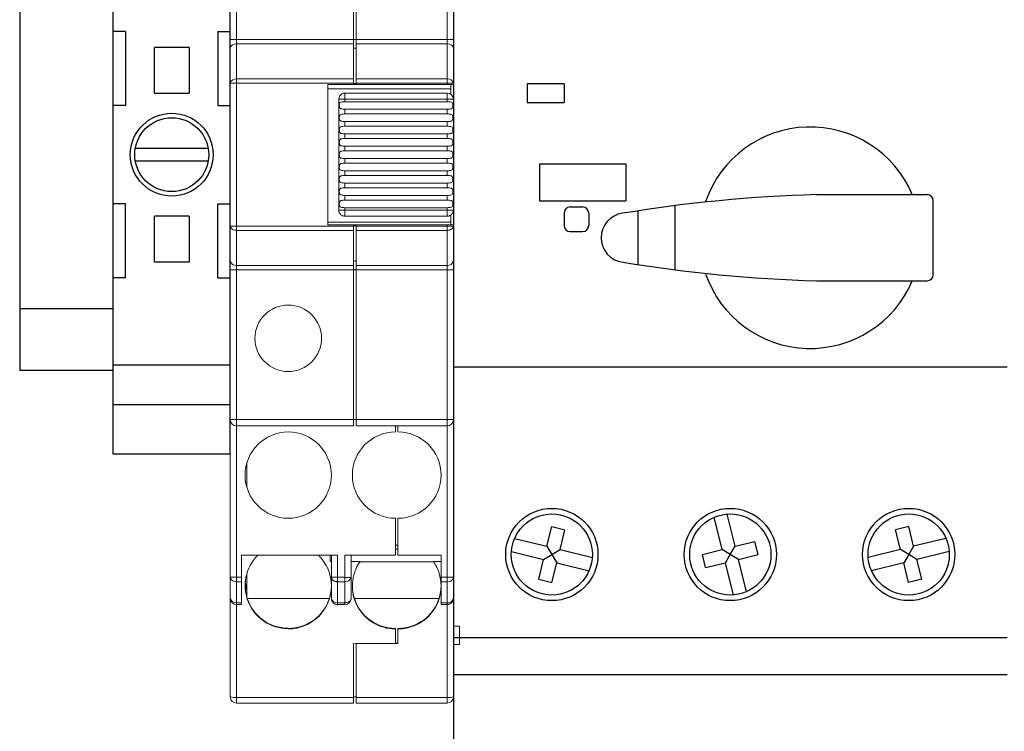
# Model space of a CAD drawing. Header units: inches. Extents: x 1390 to 5322, y 201 to 2979.
# Tile 35 of 85: x 1972 to 2052, y 2299 to 2357. Entities that reach past the tile are written whole.
import ezdxf

# ---------------------------------------------------------------- set-up
doc = ezdxf.new("R2010")
doc.units = ezdxf.units.IN
doc.header["$MEASUREMENT"] = 0
doc.layers.add('OIL PUMP', color=7, linetype='Continuous')

# ---------------------------------------------------------------- blocks, each defined once
blk = doc.blocks.new('A$C2F1831AF')
for p, q in [((12602.231, 8703.762), (12602.231, 8595.455)), ((12602.231, 8703.762), (12602.231, 8595.455)), ((12608.221, 8655.348), (12608.221, 8653.851)), ((12611.215, 8655.348), (12608.221, 8655.348)), ((12611.215, 8655.348), (12611.215, 8653.851)), ((12608.221, 8653.851), (12611.215, 8653.851)), ((12609.219, 8648.86), (12616.207, 8648.86)), ((12609.219, 8648.86), (12609.219, 8645.865)), ((12616.207, 8648.86), (12616.207, 8645.865)), ((12609.219, 8645.865), (12616.207, 8645.865)), ((12631.679, 8646.364), (12640.663, 8646.364)), ((12641.162, 8639.876), (12641.162, 8645.865)), ((12611.215, 8644.867), (12611.215, 8643.868)), ((12611.715, 8645.366), (12612.713, 8645.366)), ((12613.212, 8644.867), (12613.212, 8643.868)), ((12617.205, 8645.05), (12617.205, 8640.69)), ((12620.199, 8645.473), (12620.199, 8640.268)), ((12611.715, 8643.369), (12612.713, 8643.369)), ((12631.679, 8639.376), (12640.663, 8639.376)), ((12602.231, 8632.389), (12647.151, 8632.389)), ((12624.027, 8617.567), (12623.378, 8620.187)), ((12625.092, 8617.831), (12624.444, 8620.451)), ((12609.816, 8617.831), (12610.212, 8619.43)), ((12610.212, 8619.43), (12611.278, 8619.166)), ((12639.171, 8619.43), (12638.105, 8619.166)), ((12639.567, 8617.831), (12639.171, 8619.43)), ((12607.196, 8618.479), (12609.816, 8617.831)), ((12610.882, 8617.567), (12611.278, 8619.166)), ((12638.501, 8617.567), (12638.105, 8619.166)), ((12642.187, 8618.479), (12639.567, 8617.831)), ((12609.816, 8617.831), (12610.217, 8617.166)), ((12624.691, 8617.166), (12625.092, 8617.831)), ((12625.092, 8617.831), (12626.691, 8618.227)), ((12626.955, 8617.161), (12626.691, 8618.227)), ((12639.567, 8617.831), (12639.166, 8617.166)), ((12606.932, 8617.414), (12609.552, 8616.765)), ((12609.552, 8616.765), (12610.217, 8617.166)), ((12610.217, 8617.166), (12610.882, 8617.567)), ((12610.217, 8617.166), (12610.618, 8616.501)), ((12610.882, 8617.567), (12613.502, 8616.919)), ((12622.428, 8617.171), (12624.027, 8617.567)), ((12622.692, 8616.105), (12622.428, 8617.171)), ((12624.691, 8617.166), (12624.027, 8617.567)), ((12624.29, 8616.501), (12624.691, 8617.166)), ((12625.356, 8616.765), (12624.691, 8617.166)), ((12625.356, 8616.765), (12626.955, 8617.161)), ((12638.501, 8617.567), (12635.881, 8616.919)), ((12639.166, 8617.166), (12638.501, 8617.567)), ((12639.166, 8617.166), (12638.765, 8616.501)), ((12639.83, 8616.765), (12639.166, 8617.166)), ((12642.45, 8617.414), (12639.83, 8616.765)), ((12609.157, 8615.166), (12609.552, 8616.765)), ((12610.222, 8614.902), (12610.618, 8616.501)), ((12610.618, 8616.501), (12613.238, 8615.853)), ((12622.692, 8616.105), (12624.29, 8616.501)), ((12624.939, 8613.881), (12624.29, 8616.501)), ((12626.005, 8614.145), (12625.356, 8616.765)), ((12638.765, 8616.501), (12636.145, 8615.853)), ((12639.16, 8614.902), (12638.765, 8616.501)), ((12640.226, 8615.166), (12639.83, 8616.765)), ((12609.157, 8615.166), (12610.222, 8614.902)), ((12640.226, 8615.166), (12639.16, 8614.902)), ((12602.231, 8610.428), (12647.151, 8610.428)), ((12602.231, 8607.433), (12647.151, 8607.433))]:
    blk.add_line(p, q)
for centre, radius in [((12610.217, 8617.166), 3.743), ((12624.691, 8617.166), 3.743), ((12639.166, 8617.166), 3.743), ((12610.217, 8617.166), 3.294), ((12624.691, 8617.166), 3.294), ((12639.166, 8617.166), 3.294)]:
    blk.add_circle(centre, radius)
for centre, radius, start, end in [((12631.18, 8642.87), 8.984, 22.88538, 160.86018), ((12634.909, 8530.371), 116.038, 91.59507, 99.39781), ((12640.663, 8645.865), 0.499, 0, 90), ((12611.715, 8644.867), 0.499, 90, 180), ((12612.713, 8644.867), 0.499, 0, 90), ((12616.207, 8642.87), 1.996, 97.05708, 262.94292), ((12611.715, 8643.868), 0.499, 180, 270), ((12612.713, 8643.868), 0.499, 270, 0), ((12634.909, 8755.37), 116.038, 260.60219, 268.40493), ((12631.18, 8642.87), 8.984, 199.13982, 337.11462), ((12640.663, 8639.876), 0.499, 270, 0)]:
    blk.add_arc(centre, radius, start, end)

msp = doc.modelspace()

# ---------------------------------------------------------------- linework, layer by layer
at = {"layer": 'OIL PUMP', "color": 7}
for p, q in [((1979.276, 2321.527), (1979.276, 2370.127)), ((1988.776, 2321.527), (1988.776, 2370.127)), ((1980.276, 2355.827), (1979.276, 2355.827)), ((1980.276, 2355.827), (1980.276, 2349.827)), ((1987.776, 2355.827), (1987.776, 2349.827)), ((1987.776, 2355.827), (1988.776, 2355.827)), ((1982.625, 2354.358), (1982.621, 2354.362)), ((1982.621, 2354.362), (1982.626, 2354.362)), ((1982.625, 2350.997), (1982.625, 2354.358)), ((1985.426, 2354.528), (1982.626, 2354.528)), ((1982.626, 2354.362), (1982.626, 2354.528)), ((1985.426, 2354.528), (1985.426, 2354.362)), ((1985.426, 2354.362), (1985.431, 2354.362)), ((1985.431, 2354.362), (1985.427, 2354.358)), ((1985.427, 2354.358), (1985.427, 2350.997)), ((1982.625, 2350.997), (1982.626, 2350.997)), ((1982.626, 2350.827), (1982.626, 2350.997)), ((1982.626, 2350.827), (1985.426, 2350.827)), ((1985.426, 2350.997), (1985.426, 2350.827)), ((1985.426, 2350.997), (1985.427, 2350.997)), ((1980.276, 2349.827), (1979.276, 2349.827)), ((1987.776, 2349.827), (1988.776, 2349.827)), ((1986.984, 2346.327), (1981.068, 2346.327)), ((1981.068, 2345.327), (1986.984, 2345.327)), ((1980.276, 2341.827), (1979.276, 2341.827)), ((1980.276, 2335.827), (1980.276, 2341.827)), ((1987.776, 2335.827), (1987.776, 2341.827)), ((1987.776, 2341.827), (1988.776, 2341.827)), ((1982.626, 2340.658), (1982.625, 2340.658)), ((1982.625, 2337.297), (1982.625, 2340.658)), ((1982.626, 2340.658), (1982.626, 2340.828)), ((1985.426, 2340.828), (1982.626, 2340.828)), ((1985.426, 2340.828), (1985.426, 2340.658)), ((1985.426, 2340.658), (1985.426, 2340.658)), ((1985.426, 2340.658), (1985.426, 2337.297)), ((1982.621, 2337.293), (1982.625, 2337.297)), ((1982.626, 2337.293), (1982.621, 2337.293)), ((1982.626, 2337.127), (1982.626, 2337.293)), ((1985.426, 2337.297), (1985.431, 2337.293)), ((1985.431, 2337.293), (1985.426, 2337.293)), ((1985.426, 2337.293), (1985.426, 2337.127)), ((1982.626, 2337.127), (1985.426, 2337.127)), ((1980.276, 2335.827), (1979.276, 2335.827)), ((1987.776, 2335.827), (1988.776, 2335.827)), ((1979.276, 2328.763), (1988.776, 2328.763)), ((1979.276, 2325.569), (1988.776, 2325.569)), ((1988.776, 2321.527), (1979.276, 2321.527))]:
    msp.add_line(p, q, dxfattribs=at)
at = {"layer": 'OIL PUMP', "color": 7, "linetype": 'Continuous', "lineweight": 15}
for p, q in [((1988.776, 2367.327), (1988.776, 2355.166)), ((1989.276, 2367.327), (1989.276, 2355.166)), ((1998.776, 2367.327), (1998.776, 2355.166)), ((1998.976, 2367.327), (1998.976, 2355.166)), ((2006.376, 2355.166), (2006.376, 2367.327)), ((2006.876, 2355.166), (2006.876, 2367.327)), ((1989.276, 2355.166), (1988.776, 2355.166)), ((1989.276, 2355.166), (1989.276, 2354.813)), ((1989.276, 2355.166), (1998.776, 2355.166)), ((1989.276, 2354.813), (1989.276, 2351.967)), ((1998.776, 2354.813), (1989.276, 2354.813)), ((1998.776, 2354.813), (1998.776, 2355.166)), ((1998.976, 2355.166), (1998.776, 2355.166)), ((1998.776, 2354.813), (1998.776, 2351.967)), ((1998.976, 2355.166), (2006.376, 2355.166)), ((1998.976, 2354.813), (1998.976, 2355.166)), ((2006.376, 2354.813), (1998.976, 2354.813)), ((1998.976, 2354.813), (1998.976, 2351.967)), ((2006.376, 2354.813), (2006.376, 2355.166)), ((2006.876, 2355.166), (2006.376, 2355.166)), ((2006.376, 2351.967), (2006.376, 2354.813)), ((1988.776, 2354.459), (1988.776, 2351.614)), ((1998.976, 2354.459), (1998.776, 2354.459)), ((2006.876, 2351.614), (2006.876, 2354.459)), ((1988.779, 2351.654), (1988.776, 2351.614)), ((1988.778, 2351.615), (1988.776, 2351.614)), ((1988.776, 2351.614), (1988.776, 2340.041)), ((1988.783, 2351.654), (1988.778, 2351.613)), ((1989.276, 2351.63), (1989.276, 2351.967)), ((1989.276, 2351.967), (1998.776, 2351.967)), ((1989.276, 2340.025), (1989.276, 2351.63)), ((1989.276, 2351.63), (1998.776, 2351.63)), ((1998.776, 2351.527), (1996.676, 2351.527)), ((1996.676, 2351.527), (1996.676, 2340.127)), ((1998.776, 2351.967), (1998.776, 2351.63)), ((1998.776, 2351.63), (1998.776, 2351.527)), ((1998.976, 2351.614), (1998.776, 2351.614)), ((1998.976, 2351.527), (1998.776, 2351.527)), ((1998.976, 2351.967), (2006.376, 2351.967)), ((1998.976, 2351.63), (1998.976, 2351.967)), ((1998.976, 2351.527), (1998.976, 2351.63)), ((1998.976, 2351.63), (2006.376, 2351.63)), ((1998.976, 2351.527), (2006.376, 2351.527)), ((2006.376, 2351.967), (2006.376, 2351.63)), ((2006.376, 2351.63), (2006.376, 2351.527)), ((2006.676, 2351.161), (2006.676, 2351.527)), ((2006.876, 2351.614), (2006.864, 2351.616)), ((2006.874, 2351.58), (2006.868, 2351.677)), ((2006.876, 2351.527), (2006.876, 2351.614)), ((2006.876, 2350.327), (2006.876, 2351.527)), ((1996.676, 2351.161), (2006.676, 2351.161)), ((1998.076, 2350.327), (1998.076, 2350.827)), ((2006.376, 2350.827), (1998.076, 2350.827)), ((2006.676, 2350.727), (2006.676, 2351.161)), ((1997.576, 2350.327), (1998.076, 2350.327)), ((1997.576, 2341.327), (1997.576, 2350.327)), ((2006.376, 2350.327), (1998.076, 2350.327)), ((1998.076, 2350.327), (1998.076, 2350.127)), ((1998.076, 2350.127), (2006.376, 2350.127)), ((2006.376, 2350.327), (2006.876, 2350.327)), ((2006.376, 2350.127), (2006.376, 2350.327)), ((2006.876, 2350.327), (2006.876, 2341.327)), ((1998.076, 2349.527), (1998.076, 2349.127)), ((1998.076, 2349.527), (2006.376, 2349.527)), ((1998.076, 2349.127), (2006.376, 2349.127)), ((2006.376, 2349.127), (2006.376, 2349.527)), ((1998.076, 2348.527), (1998.076, 2348.127)), ((1998.076, 2348.527), (2006.376, 2348.527)), ((2006.376, 2348.127), (2006.376, 2348.527)), ((1998.076, 2348.127), (2006.376, 2348.127)), ((1998.076, 2347.527), (1998.076, 2347.127)), ((1998.076, 2347.527), (2006.376, 2347.527)), ((2006.376, 2347.127), (2006.376, 2347.527)), ((1998.076, 2347.127), (2006.376, 2347.127)), ((1998.076, 2346.527), (1998.076, 2346.127)), ((1998.076, 2346.527), (2006.376, 2346.527)), ((1998.076, 2346.127), (2006.376, 2346.127)), ((2006.376, 2346.127), (2006.376, 2346.527)), ((1998.076, 2345.527), (1998.076, 2345.127)), ((2006.376, 2345.527), (1998.076, 2345.527)), ((2006.376, 2345.127), (1998.076, 2345.127)), ((2006.376, 2345.127), (2006.376, 2345.527)), ((1998.076, 2344.527), (1998.076, 2344.127)), ((2006.376, 2344.527), (1998.076, 2344.527)), ((2006.376, 2344.127), (2006.376, 2344.527)), ((2006.376, 2344.127), (1998.076, 2344.127)), ((1998.076, 2343.527), (1998.076, 2343.127)), ((2006.376, 2343.527), (1998.076, 2343.527)), ((2006.376, 2343.127), (2006.376, 2343.527)), ((2006.376, 2343.127), (1998.076, 2343.127)), ((1998.076, 2342.527), (1998.076, 2342.127)), ((2006.376, 2342.527), (1998.076, 2342.527)), ((2006.376, 2342.127), (1998.076, 2342.127)), ((2006.376, 2342.127), (2006.376, 2342.527)), ((1998.076, 2341.327), (1997.576, 2341.327)), ((1998.076, 2341.527), (1998.076, 2341.327)), ((2006.376, 2341.527), (1998.076, 2341.527)), ((1998.076, 2340.827), (1998.076, 2341.327)), ((1998.076, 2341.327), (2006.376, 2341.327)), ((2006.376, 2341.327), (2006.376, 2341.527)), ((2006.376, 2341.327), (2006.376, 2340.827)), ((2006.876, 2341.327), (2006.376, 2341.327)), ((2006.876, 2340.127), (2006.876, 2341.327)), ((1996.676, 2340.345), (2006.676, 2340.345)), ((2006.376, 2340.827), (1998.076, 2340.827)), ((2006.676, 2340.345), (2006.676, 2340.927)), ((2006.676, 2340.127), (2006.676, 2340.345)), ((1988.776, 2340.041), (1988.789, 2340.039)), ((1988.776, 2340.041), (1988.776, 2337.196)), ((1988.778, 2340.041), (1988.784, 2339.978)), ((1998.776, 2340.025), (1989.276, 2340.025)), ((1989.276, 2339.688), (1989.276, 2340.025)), ((1998.776, 2339.688), (1989.276, 2339.688)), ((1989.276, 2339.688), (1989.276, 2336.842)), ((1996.676, 2340.127), (1998.776, 2340.127)), ((1998.776, 2340.127), (1998.776, 2340.025)), ((1998.976, 2340.127), (1998.776, 2340.127)), ((1998.976, 2340.041), (1998.776, 2340.041)), ((1998.776, 2340.025), (1998.776, 2339.688)), ((1998.776, 2336.842), (1998.776, 2339.688)), ((1998.976, 2340.025), (1998.976, 2340.127)), ((2006.376, 2340.127), (1998.976, 2340.127)), ((2006.376, 2340.025), (1998.976, 2340.025)), ((1998.976, 2339.688), (1998.976, 2340.025)), ((2006.376, 2339.688), (1998.976, 2339.688)), ((1998.976, 2339.688), (1998.976, 2336.842)), ((2006.376, 2340.127), (2006.376, 2340.025)), ((2006.376, 2340.025), (2006.376, 2339.688)), ((2006.376, 2336.842), (2006.376, 2339.688)), ((2006.858, 2339.979), (2006.876, 2340.041)), ((2006.864, 2340.039), (2006.876, 2340.041)), ((2006.871, 2340.022), (2006.874, 2340.074)), ((2006.876, 2340.041), (2006.876, 2340.127)), ((2006.876, 2337.196), (2006.876, 2340.041)), ((1998.976, 2337.196), (1998.776, 2337.196)), ((1988.776, 2336.489), (1989.276, 2336.489)), ((1988.776, 2336.489), (1988.776, 2324.327)), ((1989.276, 2336.842), (1998.776, 2336.842)), ((1989.276, 2336.842), (1989.276, 2336.489)), ((1998.776, 2336.489), (1989.276, 2336.489)), ((1989.276, 2336.489), (1989.276, 2324.327)), ((1998.776, 2336.489), (1998.776, 2336.842)), ((1998.776, 2324.327), (1998.776, 2336.489)), ((1998.976, 2336.489), (1998.776, 2336.489)), ((1998.976, 2336.842), (2006.376, 2336.842)), ((1998.976, 2336.489), (1998.976, 2336.842)), ((2006.376, 2336.489), (1998.976, 2336.489)), ((1998.976, 2336.489), (1998.976, 2324.327)), ((2006.376, 2336.489), (2006.376, 2336.842)), ((2006.376, 2336.489), (2006.876, 2336.489)), ((2006.376, 2324.327), (2006.376, 2336.489)), ((2006.876, 2324.327), (2006.876, 2336.489)), ((1988.776, 2324.327), (1988.776, 2311.535)), ((1989.276, 2323.827), (1989.276, 2324.327)), ((1989.276, 2324.327), (1998.776, 2324.327)), ((1989.276, 2323.827), (1998.776, 2323.827)), ((1989.276, 2323.827), (1989.276, 2311.535)), ((1998.776, 2324.327), (1998.776, 2323.827)), ((1998.976, 2324.327), (1998.776, 2324.327)), ((1998.976, 2324.327), (2006.376, 2324.327)), ((1998.976, 2323.827), (1998.976, 2324.327)), ((1998.976, 2323.827), (2006.376, 2323.827)), ((2002.176, 2323.827), (2002.176, 2323.327)), ((2002.376, 2323.827), (2002.376, 2323.327)), ((2006.876, 2324.327), (2006.376, 2324.327)), ((2006.376, 2311.539), (2006.376, 2323.827)), ((2006.876, 2311.539), (2006.876, 2324.327)), ((1990.116, 2320.807), (1990.116, 2318.847)), ((2002.176, 2316.327), (2002.176, 2313.327)), ((2002.376, 2313.327), (2002.376, 2316.327)), ((2002.376, 2314.145), (2002.176, 2314.145)), ((1997.476, 2313.327), (1989.676, 2313.327)), ((1989.676, 2313.327), (1989.676, 2311.535)), ((1996.876, 2313.327), (1996.876, 2312.825)), ((1996.976, 2311.535), (1996.976, 2313.327)), ((1997.476, 2311.535), (1997.476, 2313.327)), ((2002.176, 2313.327), (1998.076, 2313.327)), ((1998.076, 2313.327), (1998.076, 2311.535)), ((1998.576, 2313.327), (1998.576, 2311.535)), ((2002.176, 2313.827), (2002.376, 2313.827)), ((2005.876, 2313.327), (2002.376, 2313.327)), ((2005.876, 2311.539), (2005.876, 2313.327)), ((1996.876, 2312.825), (1996.976, 2312.825)), ((1999.3, 2312.825), (1998.576, 2312.825)), ((1999.281, 2312.797), (2005.294, 2312.797)), ((2005.252, 2312.825), (2005.876, 2312.825)), ((1990.116, 2309.923), (1990.116, 2311.831)), ((1988.776, 2311.535), (1988.783, 2311.476)), ((1988.778, 2311.535), (1988.776, 2311.535)), ((1988.776, 2311.535), (1988.776, 2309.827)), ((1989.276, 2311.535), (1988.778, 2311.535)), ((1988.78, 2311.535), (1988.784, 2311.471)), ((1989.276, 2311.181), (1989.276, 2311.535)), ((1989.676, 2311.535), (1989.276, 2311.535)), ((1989.676, 2311.181), (1989.276, 2311.181)), ((1989.276, 2311.181), (1989.276, 2309.474)), ((1989.676, 2311.535), (1989.676, 2311.181)), ((1989.676, 2309.474), (1989.676, 2311.181)), ((1997.476, 2311.535), (1996.976, 2311.535)), ((1996.976, 2309.827), (1996.976, 2311.535)), ((1996.984, 2311.535), (1996.995, 2311.439)), ((1997.476, 2311.181), (1997.476, 2311.535)), ((1998.076, 2311.535), (1997.476, 2311.535)), ((1998.076, 2311.181), (1997.476, 2311.181)), ((1997.476, 2311.181), (1997.476, 2309.474)), ((1998.076, 2311.535), (1998.076, 2311.181)), ((1998.076, 2309.474), (1998.076, 2311.181)), ((1998.568, 2311.471), (1998.572, 2311.535)), ((1998.576, 2311.535), (1998.576, 2309.827)), ((2006.376, 2311.539), (2005.876, 2311.539)), ((2005.876, 2311.18), (2006.376, 2311.18)), ((2005.876, 2309.468), (2005.876, 2311.18)), ((2006.376, 2311.539), (2006.376, 2311.18)), ((2006.376, 2309.468), (2006.376, 2311.18)), ((2006.856, 2311.44), (2006.868, 2311.539)), ((2006.876, 2311.539), (2006.868, 2311.539)), ((2006.876, 2309.827), (2006.876, 2311.539)), ((1988.776, 2309.827), (1988.776, 2301.827)), ((1989.276, 2309.474), (1989.676, 2309.474)), ((1989.276, 2309.327), (1989.276, 2309.474)), ((1989.276, 2309.327), (1989.676, 2309.327)), ((1989.276, 2309.327), (1989.276, 2301.784)), ((1989.676, 2309.474), (1989.676, 2309.327)), ((1996.812, 2309.827), (1990.145, 2309.827)), ((1997.476, 2309.474), (1998.076, 2309.474)), ((1997.476, 2309.327), (1997.476, 2309.474)), ((1998.076, 2309.327), (1997.476, 2309.327)), ((1998.076, 2309.474), (1998.076, 2309.327)), ((2005.712, 2309.827), (1998.84, 2309.827)), ((2006.376, 2309.468), (2005.876, 2309.468)), ((2006.376, 2309.327), (2005.876, 2309.327)), ((2006.376, 2309.468), (2006.376, 2309.327)), ((2006.376, 2301.784), (2006.376, 2309.327)), ((2006.876, 2309.827), (2006.868, 2309.762)), ((2006.876, 2301.827), (2006.876, 2309.827)), ((1993.476, 2307.412), (1993.476, 2307.368)), ((1993.476, 2307.368), (1993.476, 2307.351)), ((2002.176, 2307.394), (2002.176, 2307.351)), ((2002.176, 2307.351), (2002.176, 2306.189)), ((2002.376, 2307.394), (2002.376, 2307.351)), ((2002.376, 2306.155), (2002.376, 2307.351)), ((2007.376, 2307.577), (2006.876, 2307.577)), ((2007.376, 2307.577), (2007.376, 2306.077)), ((1998.776, 2306.16), (2002.176, 2306.189)), ((1998.776, 2301.784), (1998.776, 2306.16)), ((1998.976, 2306.155), (1998.976, 2306.161)), ((1998.976, 2306.155), (1998.976, 2301.784)), ((2002.376, 2306.155), (1998.976, 2306.155)), ((2002.176, 2306.199), (2002.376, 2306.199)), ((2006.876, 2306.077), (2007.376, 2306.077)), ((1998.776, 2301.784), (1989.276, 2301.784)), ((1989.276, 2301.784), (1989.276, 2301.327)), ((1998.776, 2301.327), (1989.276, 2301.327)), ((1998.976, 2301.827), (1998.776, 2301.827)), ((1998.776, 2301.784), (1998.776, 2301.327)), ((1998.976, 2301.784), (2006.376, 2301.784)), ((1998.976, 2301.327), (1998.976, 2301.784)), ((2006.376, 2301.327), (1998.976, 2301.327)), ((2006.376, 2301.784), (2006.376, 2301.327))]:
    msp.add_line(p, q, dxfattribs=at)
at = {"layer": 'OIL PUMP'}
for p, q in [((1971.691, 2363.327), (1971.691, 2328.327)), ((1979.276, 2333.327), (1971.691, 2333.327)), ((1979.276, 2328.327), (1971.691, 2328.327))]:
    msp.add_line(p, q, dxfattribs=at)
at = {"layer": 'OIL PUMP', "color": 7, "linetype": 'Continuous', "lineweight": 15, "flags": 128}
for points in [[(2006.868, 2311.539), (2006.866, 2311.539), (2006.838, 2311.539), (2006.792, 2311.539), (2006.73, 2311.539), (2006.654, 2311.539), (2006.567, 2311.539), (2006.474, 2311.539), (2006.376, 2311.539)], [(2006.856, 2311.439), (2006.866, 2311.469), (2006.876, 2311.539)], [(2006.376, 2309.327), (2006.474, 2309.337), (2006.564, 2309.364)]]:
    msp.add_lwpolyline(points, dxfattribs=at)
at = {"layer": 'OIL PUMP', "color": 7}
for radius in [3.36, 3]:
    msp.add_circle((1984.026, 2345.827), radius, dxfattribs=at)
at = {"layer": 'OIL PUMP', "color": 7, "linetype": 'Continuous', "lineweight": 15}
for centre, radius in [((1993.476, 2330.927), 2.7), ((1993.476, 2319.827), 3.5)]:
    msp.add_circle(centre, radius, dxfattribs=at)
for centre, radius, start, end in [((1989.213, 2354.371), 0.446, 81.95053, 168.57825), ((2006.438, 2354.371), 0.446, 11.42175, 98.04947), ((1989.158, 2347.178), 4.453, 88.48692, 94.90339), ((1989.218, 2351.508), 0.463, 82.86422, 161.5253), ((2006.438, 2351.525), 0.446, 11.42175, 98.04947), ((2006.376, 2350.327), 0.5, 360, 90), ((1989.213, 2340.13), 0.446, 191.42175, 278.04947), ((1989.213, 2337.284), 0.446, 191.42175, 278.04947), ((2006.438, 2337.284), 0.446, 261.95053, 348.57825), ((1989.276, 2324.327), 0.5, 180, 270), ((2006.376, 2324.327), 0.5, 270, 0), ((2002.176, 2319.827), 3.5, 90, 270), ((2002.376, 2319.827), 3.5, 270, 90), ((1993.464, 2310.854), 3.486, 134.7893, 270.20038), ((1993.495, 2310.836), 3.481, 0.0251, 45.70182), ((2002.164, 2310.837), 3.486, 145.22385, 270.20096), ((1989.221, 2311.648), 0.471, 201.52684, 276.73921), ((1993.45, 2310.96), 3.474, 180.00098, 196.3205), ((1993.451, 2311.448), 3.475, 184.89458, 196.31992), ((1993.451, 2311.552), 3.475, 185.76073, 196.31987), ((1993.483, 2310.844), 3.493, 269.89099, 359.89057), ((1998.138, 2311.623), 0.446, 261.95053, 348.57825), ((2002.383, 2310.844), 3.493, 269.89099, 359.89057), ((2006.424, 2311.665), 0.487, 264.28577, 332.45084), ((1989.213, 2309.916), 0.446, 191.42175, 278.04947), ((1989.276, 2309.827), 0.5, 180, 270), ((1993.472, 2310.91), 3.499, 198.03182, 270.06552), ((1993.48, 2310.893), 3.499, 269.93382, 342.26809), ((1997.413, 2309.916), 0.446, 191.42175, 278.04947), ((1998.076, 2309.827), 0.5, 270, 0), ((2002.172, 2310.893), 3.499, 197.73191, 270.06618), ((2002.38, 2310.893), 3.499, 269.93382, 342.26809), ((2006.429, 2309.938), 0.473, 263.57829, 338.17624), ((1989.152, 2303.251), 1.472, 255.20406, 274.83381), ((1989.276, 2301.827), 0.5, 180, 270), ((2006.5, 2303.251), 1.472, 265.16619, 284.79594), ((2006.376, 2301.827), 0.5, 270, 0)]:
    msp.add_arc(centre, radius, start, end, dxfattribs=at)
for centre, major_axis, start_param, end_param in [((1993.476, 2310.889), (0, 3.513), 4.405386, 4.712389), ((2002.176, 2310.889), (0, -3.513), 4.712389, 5.019392), ((2002.376, 2310.889), (0, 3.513), 4.405386, 4.712389), ((1993.476, 2310.907), (0, -3.513), 4.996183, 5.024621)]:
    msp.add_ellipse(centre, major_axis=major_axis, ratio=0.996195, start_param=start_param, end_param=end_param, dxfattribs=at)
for points, knots in [([(1988.776, 2354.459), (1988.776, 2354.549), (1988.776, 2354.661), (1988.776, 2354.906), (1988.776, 2355.039), (1988.776, 2355.166)], [0, 0, 0, 0, 0.5, 0.5, 1, 1, 1, 1]), ([(2006.876, 2355.166), (2006.876, 2355.039), (2006.876, 2354.906), (2006.876, 2354.661), (2006.876, 2354.549), (2006.876, 2354.459)], [0, 0, 0, 0, 0.5, 0.5, 1, 1, 1, 1]), ([(2006.864, 2351.616), (2006.859, 2351.617), (2006.85, 2351.619), (2006.796, 2351.622), (2006.732, 2351.625), (2006.652, 2351.627), (2006.536, 2351.629), (2006.439, 2351.629), (2006.376, 2351.63)], [0, 0, 0, 0, 0.169931, 0.310619, 0.454292, 0.597965, 0.738653, 1, 1, 1, 1]), ([(2006.376, 2351.527), (2006.508, 2351.527), (2006.639, 2351.527), (2006.822, 2351.527), (2006.876, 2351.527), (2006.876, 2351.527)], [0, 0, 0, 0, 0.5, 0.5, 1, 1, 1, 1]), ([(1998.082, 2350.827), (1998.052, 2350.826), (1997.99, 2350.824), (1997.899, 2350.797), (1997.813, 2350.754), (1997.735, 2350.691), (1997.671, 2350.612), (1997.623, 2350.521), (1997.592, 2350.424), (1997.587, 2350.359), (1997.584, 2350.327)], [0, 0, 0, 0, 0.115088, 0.235152, 0.360136, 0.489152, 0.620396, 0.751273, 0.878774, 1, 1, 1, 1]), ([(2006.376, 2350.827), (2006.376, 2350.827), (2006.376, 2350.825), (2006.377, 2350.813), (2006.376, 2350.789), (2006.375, 2350.748), (2006.376, 2350.681), (2006.376, 2350.602), (2006.376, 2350.512), (2006.376, 2350.421), (2006.376, 2350.358), (2006.376, 2350.327)], [0, 0, 0, 0, 0.079406, 0.15967, 0.240166, 0.374376, 0.500104, 0.638592, 0.760036, 0.883047, 1, 1, 1, 1]), ([(1998.076, 2350.127), (1998.014, 2350.127), (1997.953, 2350.128), (1997.839, 2350.123), (1997.785, 2350.117), (1997.698, 2350.08), (1997.665, 2350.047), (1997.626, 2349.951), (1997.618, 2349.89), (1997.618, 2349.766), (1997.625, 2349.705), (1997.665, 2349.608), (1997.697, 2349.575), (1997.785, 2349.538), (1997.838, 2349.532), (1997.952, 2349.527), (1998.014, 2349.527), (1998.076, 2349.527)], [0, 0, 0, 0, 0.125, 0.125, 0.25, 0.25, 0.375, 0.375, 0.5, 0.5, 0.625, 0.625, 0.75, 0.75, 0.875, 0.875, 1, 1, 1, 1]), ([(2006.376, 2349.527), (2006.438, 2349.527), (2006.499, 2349.527), (2006.613, 2349.532), (2006.667, 2349.538), (2006.754, 2349.575), (2006.787, 2349.607), (2006.826, 2349.703), (2006.834, 2349.765), (2006.834, 2349.888), (2006.827, 2349.95), (2006.787, 2350.046), (2006.755, 2350.08), (2006.667, 2350.117), (2006.614, 2350.123), (2006.5, 2350.128), (2006.438, 2350.127), (2006.376, 2350.127)], [0, 0, 0, 0, 0.125, 0.125, 0.25, 0.25, 0.375, 0.375, 0.5, 0.5, 0.625, 0.625, 0.75, 0.75, 0.875, 0.875, 1, 1, 1, 1]), ([(1998.076, 2349.127), (1998.014, 2349.127), (1997.953, 2349.128), (1997.839, 2349.123), (1997.785, 2349.117), (1997.698, 2349.08), (1997.665, 2349.047), (1997.626, 2348.951), (1997.618, 2348.89), (1997.618, 2348.766), (1997.625, 2348.705), (1997.665, 2348.608), (1997.697, 2348.575), (1997.785, 2348.538), (1997.838, 2348.532), (1997.952, 2348.527), (1998.014, 2348.527), (1998.076, 2348.527)], [0, 0, 0, 0, 0.125, 0.125, 0.25, 0.25, 0.375, 0.375, 0.5, 0.5, 0.625, 0.625, 0.75, 0.75, 0.875, 0.875, 1, 1, 1, 1]), ([(2006.376, 2348.527), (2006.438, 2348.527), (2006.499, 2348.527), (2006.613, 2348.532), (2006.667, 2348.538), (2006.754, 2348.575), (2006.787, 2348.607), (2006.826, 2348.703), (2006.834, 2348.765), (2006.834, 2348.888), (2006.827, 2348.95), (2006.787, 2349.046), (2006.755, 2349.08), (2006.667, 2349.117), (2006.614, 2349.123), (2006.5, 2349.128), (2006.438, 2349.127), (2006.376, 2349.127)], [0, 0, 0, 0, 0.125, 0.125, 0.25, 0.25, 0.375, 0.375, 0.5, 0.5, 0.625, 0.625, 0.75, 0.75, 0.875, 0.875, 1, 1, 1, 1]), ([(1998.076, 2348.127), (1998.014, 2348.127), (1997.953, 2348.128), (1997.839, 2348.123), (1997.785, 2348.117), (1997.698, 2348.08), (1997.665, 2348.047), (1997.626, 2347.951), (1997.618, 2347.89), (1997.618, 2347.766), (1997.625, 2347.705), (1997.665, 2347.608), (1997.697, 2347.575), (1997.785, 2347.538), (1997.838, 2347.532), (1997.952, 2347.527), (1998.014, 2347.527), (1998.076, 2347.527)], [0, 0, 0, 0, 0.125, 0.125, 0.25, 0.25, 0.375, 0.375, 0.5, 0.5, 0.625, 0.625, 0.75, 0.75, 0.875, 0.875, 1, 1, 1, 1]), ([(2006.376, 2347.527), (2006.438, 2347.527), (2006.499, 2347.527), (2006.613, 2347.532), (2006.667, 2347.538), (2006.754, 2347.575), (2006.787, 2347.607), (2006.826, 2347.703), (2006.834, 2347.765), (2006.834, 2347.888), (2006.827, 2347.95), (2006.787, 2348.046), (2006.755, 2348.08), (2006.667, 2348.117), (2006.614, 2348.123), (2006.5, 2348.128), (2006.438, 2348.127), (2006.376, 2348.127)], [0, 0, 0, 0, 0.125, 0.125, 0.25, 0.25, 0.375, 0.375, 0.5, 0.5, 0.625, 0.625, 0.75, 0.75, 0.875, 0.875, 1, 1, 1, 1]), ([(1998.076, 2347.127), (1998.014, 2347.127), (1997.953, 2347.128), (1997.839, 2347.123), (1997.785, 2347.117), (1997.698, 2347.08), (1997.665, 2347.047), (1997.626, 2346.951), (1997.618, 2346.89), (1997.618, 2346.766), (1997.625, 2346.705), (1997.665, 2346.608), (1997.697, 2346.575), (1997.785, 2346.538), (1997.838, 2346.532), (1997.952, 2346.527), (1998.014, 2346.527), (1998.076, 2346.527)], [0, 0, 0, 0, 0.125, 0.125, 0.25, 0.25, 0.375, 0.375, 0.5, 0.5, 0.625, 0.625, 0.75, 0.75, 0.875, 0.875, 1, 1, 1, 1]), ([(2006.376, 2346.527), (2006.438, 2346.527), (2006.499, 2346.527), (2006.613, 2346.532), (2006.667, 2346.538), (2006.754, 2346.575), (2006.787, 2346.607), (2006.826, 2346.703), (2006.834, 2346.765), (2006.834, 2346.888), (2006.827, 2346.95), (2006.787, 2347.046), (2006.755, 2347.08), (2006.667, 2347.117), (2006.614, 2347.123), (2006.5, 2347.128), (2006.438, 2347.127), (2006.376, 2347.127)], [0, 0, 0, 0, 0.125, 0.125, 0.25, 0.25, 0.375, 0.375, 0.5, 0.5, 0.625, 0.625, 0.75, 0.75, 0.875, 0.875, 1, 1, 1, 1]), ([(1998.076, 2346.127), (1998.014, 2346.127), (1997.953, 2346.128), (1997.839, 2346.123), (1997.785, 2346.117), (1997.698, 2346.08), (1997.665, 2346.047), (1997.626, 2345.951), (1997.618, 2345.89), (1997.618, 2345.766), (1997.625, 2345.705), (1997.665, 2345.608), (1997.697, 2345.575), (1997.785, 2345.538), (1997.838, 2345.532), (1997.952, 2345.527), (1998.014, 2345.527), (1998.076, 2345.527)], [0, 0, 0, 0, 0.125, 0.125, 0.25, 0.25, 0.375, 0.375, 0.5, 0.5, 0.625, 0.625, 0.75, 0.75, 0.875, 0.875, 1, 1, 1, 1]), ([(2006.376, 2345.527), (2006.438, 2345.527), (2006.499, 2345.527), (2006.613, 2345.532), (2006.667, 2345.538), (2006.754, 2345.575), (2006.787, 2345.607), (2006.826, 2345.703), (2006.834, 2345.765), (2006.834, 2345.888), (2006.827, 2345.95), (2006.787, 2346.046), (2006.755, 2346.08), (2006.667, 2346.117), (2006.614, 2346.123), (2006.5, 2346.128), (2006.438, 2346.127), (2006.376, 2346.127)], [0, 0, 0, 0, 0.125, 0.125, 0.25, 0.25, 0.375, 0.375, 0.5, 0.5, 0.625, 0.625, 0.75, 0.75, 0.875, 0.875, 1, 1, 1, 1]), ([(1998.076, 2345.127), (1998.014, 2345.127), (1997.953, 2345.128), (1997.839, 2345.123), (1997.785, 2345.117), (1997.698, 2345.08), (1997.665, 2345.047), (1997.626, 2344.951), (1997.618, 2344.89), (1997.618, 2344.766), (1997.625, 2344.705), (1997.665, 2344.608), (1997.697, 2344.575), (1997.785, 2344.538), (1997.838, 2344.532), (1997.952, 2344.527), (1998.014, 2344.527), (1998.076, 2344.527)], [0, 0, 0, 0, 0.125, 0.125, 0.25, 0.25, 0.375, 0.375, 0.5, 0.5, 0.625, 0.625, 0.75, 0.75, 0.875, 0.875, 1, 1, 1, 1]), ([(2006.376, 2344.527), (2006.438, 2344.527), (2006.499, 2344.527), (2006.613, 2344.532), (2006.667, 2344.538), (2006.754, 2344.575), (2006.787, 2344.607), (2006.826, 2344.703), (2006.834, 2344.765), (2006.834, 2344.888), (2006.827, 2344.95), (2006.787, 2345.046), (2006.755, 2345.08), (2006.667, 2345.117), (2006.614, 2345.123), (2006.5, 2345.128), (2006.438, 2345.127), (2006.376, 2345.127)], [0, 0, 0, 0, 0.125, 0.125, 0.25, 0.25, 0.375, 0.375, 0.5, 0.5, 0.625, 0.625, 0.75, 0.75, 0.875, 0.875, 1, 1, 1, 1]), ([(1998.076, 2344.127), (1998.014, 2344.127), (1997.953, 2344.128), (1997.839, 2344.123), (1997.785, 2344.117), (1997.698, 2344.08), (1997.665, 2344.047), (1997.626, 2343.951), (1997.618, 2343.89), (1997.618, 2343.766), (1997.625, 2343.705), (1997.665, 2343.608), (1997.697, 2343.575), (1997.785, 2343.538), (1997.838, 2343.532), (1997.952, 2343.527), (1998.014, 2343.527), (1998.076, 2343.527)], [0, 0, 0, 0, 0.125, 0.125, 0.25, 0.25, 0.375, 0.375, 0.5, 0.5, 0.625, 0.625, 0.75, 0.75, 0.875, 0.875, 1, 1, 1, 1]), ([(2006.376, 2343.527), (2006.438, 2343.527), (2006.499, 2343.527), (2006.613, 2343.532), (2006.667, 2343.538), (2006.754, 2343.575), (2006.787, 2343.607), (2006.826, 2343.703), (2006.834, 2343.765), (2006.834, 2343.888), (2006.827, 2343.95), (2006.787, 2344.046), (2006.755, 2344.08), (2006.667, 2344.117), (2006.614, 2344.123), (2006.5, 2344.128), (2006.438, 2344.127), (2006.376, 2344.127)], [0, 0, 0, 0, 0.125, 0.125, 0.25, 0.25, 0.375, 0.375, 0.5, 0.5, 0.625, 0.625, 0.75, 0.75, 0.875, 0.875, 1, 1, 1, 1]), ([(1998.076, 2343.127), (1998.014, 2343.127), (1997.953, 2343.128), (1997.839, 2343.123), (1997.785, 2343.117), (1997.698, 2343.08), (1997.665, 2343.047), (1997.626, 2342.951), (1997.618, 2342.89), (1997.618, 2342.766), (1997.625, 2342.705), (1997.665, 2342.608), (1997.697, 2342.575), (1997.785, 2342.538), (1997.838, 2342.532), (1997.952, 2342.527), (1998.014, 2342.527), (1998.076, 2342.527)], [0, 0, 0, 0, 0.125, 0.125, 0.25, 0.25, 0.375, 0.375, 0.5, 0.5, 0.625, 0.625, 0.75, 0.75, 0.875, 0.875, 1, 1, 1, 1]), ([(2006.376, 2342.527), (2006.438, 2342.527), (2006.499, 2342.527), (2006.613, 2342.532), (2006.667, 2342.538), (2006.754, 2342.575), (2006.787, 2342.607), (2006.826, 2342.703), (2006.834, 2342.765), (2006.834, 2342.888), (2006.827, 2342.95), (2006.787, 2343.046), (2006.755, 2343.08), (2006.667, 2343.117), (2006.614, 2343.123), (2006.5, 2343.128), (2006.438, 2343.127), (2006.376, 2343.127)], [0, 0, 0, 0, 0.125, 0.125, 0.25, 0.25, 0.375, 0.375, 0.5, 0.5, 0.625, 0.625, 0.75, 0.75, 0.875, 0.875, 1, 1, 1, 1]), ([(1998.076, 2342.127), (1998.014, 2342.127), (1997.953, 2342.128), (1997.839, 2342.123), (1997.785, 2342.117), (1997.698, 2342.08), (1997.665, 2342.047), (1997.626, 2341.951), (1997.618, 2341.89), (1997.618, 2341.766), (1997.625, 2341.705), (1997.665, 2341.608), (1997.697, 2341.575), (1997.785, 2341.538), (1997.838, 2341.532), (1997.952, 2341.527), (1998.014, 2341.527), (1998.076, 2341.527)], [0, 0, 0, 0, 0.125, 0.125, 0.25, 0.25, 0.375, 0.375, 0.5, 0.5, 0.625, 0.625, 0.75, 0.75, 0.875, 0.875, 1, 1, 1, 1]), ([(2006.376, 2341.527), (2006.438, 2341.527), (2006.499, 2341.527), (2006.613, 2341.532), (2006.667, 2341.538), (2006.754, 2341.575), (2006.787, 2341.607), (2006.826, 2341.703), (2006.834, 2341.765), (2006.834, 2341.888), (2006.827, 2341.95), (2006.787, 2342.046), (2006.755, 2342.08), (2006.667, 2342.117), (2006.614, 2342.123), (2006.5, 2342.128), (2006.438, 2342.127), (2006.376, 2342.127)], [0, 0, 0, 0, 0.125, 0.125, 0.25, 0.25, 0.375, 0.375, 0.5, 0.5, 0.625, 0.625, 0.75, 0.75, 0.875, 0.875, 1, 1, 1, 1]), ([(1997.576, 2341.333), (1997.577, 2341.303), (1997.58, 2341.241), (1997.606, 2341.151), (1997.65, 2341.064), (1997.712, 2340.987), (1997.792, 2340.922), (1997.883, 2340.874), (1997.979, 2340.844), (1998.044, 2340.838), (1998.076, 2340.835)], [0, 0, 0, 0, 0.115088, 0.235152, 0.360136, 0.489152, 0.620396, 0.751273, 0.878774, 1, 1, 1, 1]), ([(2006.37, 2340.827), (2006.4, 2340.829), (2006.462, 2340.831), (2006.553, 2340.857), (2006.639, 2340.901), (2006.716, 2340.964), (2006.781, 2341.043), (2006.829, 2341.134), (2006.86, 2341.231), (2006.865, 2341.296), (2006.868, 2341.327)], [0, 0, 0, 0, 0.115088, 0.235152, 0.360136, 0.489152, 0.620396, 0.751273, 0.878774, 1, 1, 1, 1]), ([(1988.789, 2340.039), (1988.794, 2340.038), (1988.808, 2340.034), (1988.909, 2340.03), (1989.037, 2340.027), (1989.161, 2340.025), (1989.236, 2340.025), (1989.276, 2340.025)], [0, 0, 0, 0, 0.180957, 0.453388, 0.686252, 0.833132, 1, 1, 1, 1]), ([(2006.876, 2340.127), (2006.876, 2340.127), (2006.822, 2340.127), (2006.638, 2340.127), (2006.508, 2340.127), (2006.376, 2340.127)], [0, 0, 0, 0, 0.5, 0.5, 1, 1, 1, 1]), ([(2006.376, 2340.025), (2006.439, 2340.025), (2006.536, 2340.026), (2006.652, 2340.028), (2006.732, 2340.03), (2006.796, 2340.032), (2006.85, 2340.035), (2006.859, 2340.038), (2006.864, 2340.039)], [0, 0, 0, 0, 0.261017, 0.401527, 0.545019, 0.688511, 0.829021, 1, 1, 1, 1]), ([(2006.376, 2339.688), (2006.442, 2339.693), (2006.573, 2339.704), (2006.736, 2339.786), (2006.84, 2339.883), (2006.854, 2339.954), (2006.858, 2339.979)], [0, 0, 0, 0, 0.282587, 0.565173, 0.84776, 1, 1, 1, 1]), ([(1988.776, 2336.489), (1988.776, 2336.616), (1988.776, 2336.749), (1988.776, 2336.994), (1988.776, 2337.105), (1988.776, 2337.196)], [0, 0, 0, 0, 0.5, 0.5, 1, 1, 1, 1]), ([(2006.876, 2337.196), (2006.876, 2337.105), (2006.876, 2336.994), (2006.876, 2336.749), (2006.876, 2336.616), (2006.876, 2336.489)], [0, 0, 0, 0, 0.5, 0.5, 1, 1, 1, 1]), ([(1989.276, 2324.327), (1989.255, 2324.327), (1989.213, 2324.327), (1989.152, 2324.327), (1989.078, 2324.328), (1988.999, 2324.328), (1988.918, 2324.327), (1988.854, 2324.327), (1988.808, 2324.327), (1988.781, 2324.327), (1988.778, 2324.327), (1988.776, 2324.327)], [0, 0, 0, 0, 0.0794063, 0.1596703, 0.240166, 0.3743759, 0.5001044, 0.6385922, 0.7600359, 0.8830469, 1, 1, 1, 1]), ([(2006.376, 2324.327), (2006.376, 2324.307), (2006.376, 2324.265), (2006.377, 2324.203), (2006.376, 2324.129), (2006.375, 2324.05), (2006.376, 2323.969), (2006.376, 2323.905), (2006.376, 2323.86), (2006.376, 2323.832), (2006.376, 2323.829), (2006.376, 2323.827)], [0, 0, 0, 0, 0.079406, 0.15967, 0.240166, 0.374376, 0.500104, 0.638592, 0.760036, 0.883047, 1, 1, 1, 1]), ([(2005.252, 2312.825), (2005.453, 2312.536), (2005.611, 2312.215), (2005.822, 2311.542), (2005.876, 2311.19), (2005.876, 2310.838)], [0, 0, 0, 0, 0.5, 0.5, 1, 1, 1, 1]), ([(1996.976, 2311.535), (1996.977, 2311.522), (1996.978, 2311.494), (1996.989, 2311.45), (1997.011, 2311.4), (1997.053, 2311.342), (1997.117, 2311.285), (1997.2, 2311.236), (1997.289, 2311.204), (1997.383, 2311.185), (1997.446, 2311.182), (1997.476, 2311.181)], [0, 0, 0, 0, 0.069503, 0.149321, 0.240162, 0.353755, 0.500083, 0.63038, 0.760029, 0.883926, 1, 1, 1, 1]), ([(1998.576, 2311.535), (1998.575, 2311.534), (1998.574, 2311.534), (1998.563, 2311.534), (1998.541, 2311.535), (1998.499, 2311.534), (1998.435, 2311.534), (1998.352, 2311.535), (1998.263, 2311.535), (1998.169, 2311.534), (1998.106, 2311.534), (1998.076, 2311.535)], [0, 0, 0, 0, 0.069503, 0.149321, 0.240162, 0.353755, 0.500083, 0.63038, 0.760029, 0.883926, 1, 1, 1, 1]), ([(2005.876, 2311.539), (2005.876, 2311.517), (2005.876, 2311.472), (2005.876, 2311.407), (2005.876, 2311.333), (2005.876, 2311.254), (2005.876, 2311.205), (2005.876, 2311.18)], [0, 0, 0, 0, 0.167225, 0.332974, 0.500199, 0.748651, 1, 1, 1, 1]), ([(1996.976, 2309.827), (1996.977, 2309.809), (1996.978, 2309.77), (1996.989, 2309.708), (1997.011, 2309.637), (1997.053, 2309.555), (1997.117, 2309.474), (1997.2, 2309.406), (1997.289, 2309.36), (1997.383, 2309.332), (1997.446, 2309.329), (1997.476, 2309.327)], [0, 0, 0, 0, 0.0695026, 0.1493212, 0.2401618, 0.3537546, 0.5000832, 0.6303798, 0.7600288, 0.8839263, 1, 1, 1, 1]), ([(1998.576, 2309.827), (1998.575, 2309.815), (1998.574, 2309.787), (1998.563, 2309.743), (1998.541, 2309.693), (1998.499, 2309.634), (1998.435, 2309.577), (1998.352, 2309.53), (1998.263, 2309.497), (1998.169, 2309.477), (1998.106, 2309.475), (1998.076, 2309.474)], [0, 0, 0, 0, 0.0695026, 0.1493212, 0.2401618, 0.3537546, 0.5000832, 0.6303798, 0.7600288, 0.8839263, 1, 1, 1, 1]), ([(2005.876, 2309.468), (2005.876, 2309.454), (2005.876, 2309.425), (2005.876, 2309.391), (2005.876, 2309.358), (2005.876, 2309.333), (2005.876, 2309.329), (2005.876, 2309.327)], [0, 0, 0, 0, 0.167182, 0.333002, 0.500184, 0.748645, 1, 1, 1, 1]), ([(2006.564, 2309.368), (2006.609, 2309.39), (2006.711, 2309.439), (2006.8, 2309.556), (2006.851, 2309.671), (2006.862, 2309.733), (2006.868, 2309.763)], [0, 0, 0, 0, 0.287244, 0.644308, 0.824449, 1, 1, 1, 1])]:
    msp.add_open_spline(points, degree=3, knots=knots, dxfattribs=at)

# ---------------------------------------------------------------- block references
at = {"layer": 'OIL PUMP'}
msp.add_blockref('A$C2F1831AF', (-10595.355, -6303.781), dxfattribs=at)

doc.saveas('drawing.dxf')
